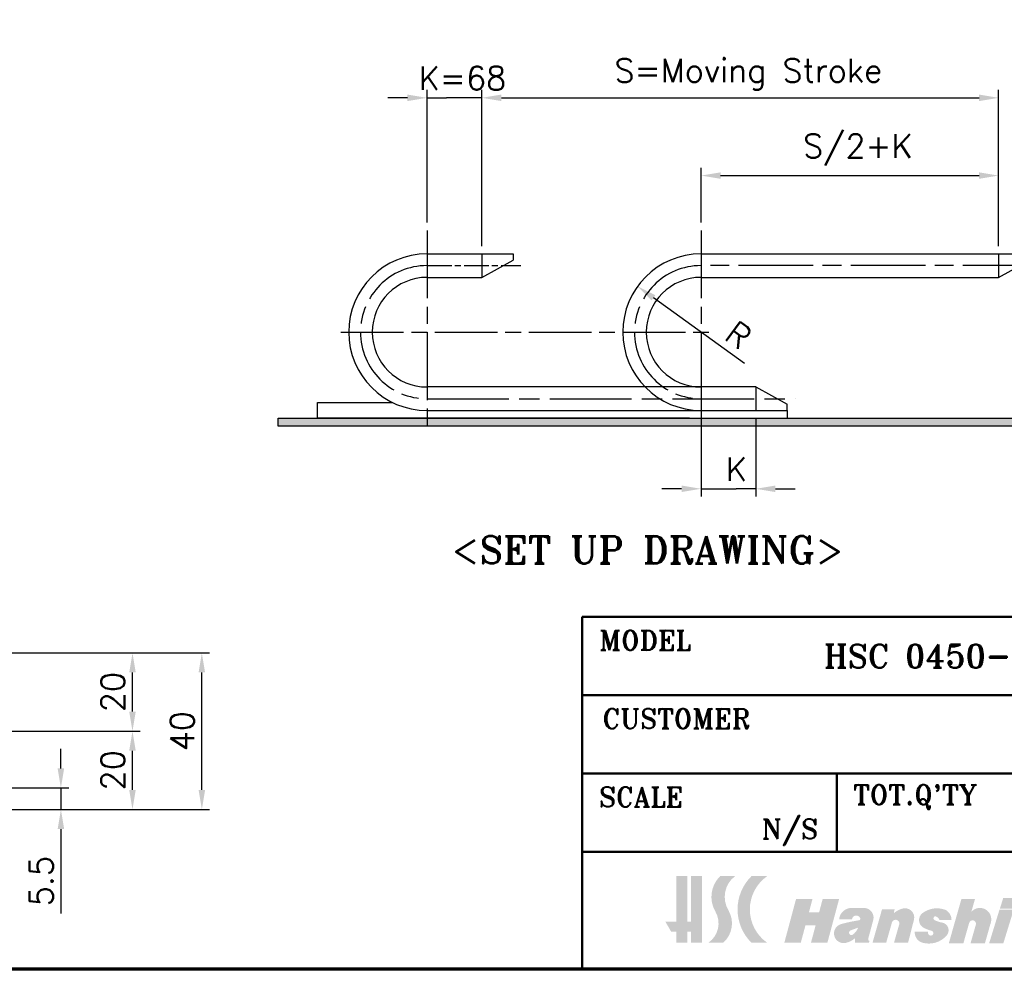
# Model space of a CAD drawing. Header units: millimetres. Extents: x 20 to 820, y -661 to 859.
# Tile 5 of 11: x 416 to 668, y 20 to 263. Entities that reach past the tile are written whole.
import ezdxf

# ---------------------------------------------------------------- set-up
doc = ezdxf.new("R2010")
doc.units = ezdxf.units.MM
doc.header["$LTSCALE"] = 2
doc.linetypes.add('CHAIN', pattern=[0.35429999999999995, 0.2362, -0.0295, 0.0591, -0.0295])
doc.layers.get('0').update_dxf_attribs({"lineweight": 25})
for name, color, linetype, lineweight in [('경계(ISO)', 7, 'Continuous', 70), ('기호(ISO)', 7, 'Continuous', 25), ('스케치 형상(ISO)', 7, 'Continuous', 25), ('제목(ISO)', 7, 'Continuous', 50), ('치수(ISO)', 7, 'Continuous', 25), ('해치 (ISO)', 3, 'Continuous', 18)]:
    doc.layers.add(name, color=color, linetype=linetype, lineweight=lineweight)
doc.styles.add('주 문자 (ISO)', font='tahoma.ttf')
doc.styles.add('한신 주석 텍스트', font='RomanT.shx')
doc.styles.add('한신치수', font='RomanS.shx')
doc.dimstyles.new('한신체인', dxfattribs={"dimscale": 2, "dimtxt": 3, "dimasz": 2.5, "dimexe": 1, "dimexo": 1, "dimgap": 1, "dimtad": 1, "dimrnd": 1e-08, "dimdsep": 46, "dimtxsty": '한신치수', "dimcen": 0.09, "dimdle": 10, "dimclrd": 3, "dimclre": 3, "dimclrt": 3, "dimazin": 2, "dimtfac": 1.168400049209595, "dimtmove": 0, "dimatfit": 3, "dimfxl": 0, "dimtolj": 1, "dimlwd": -1, "dimlwe": -1, "dimarcsym": 0})

# ---------------------------------------------------------------- blocks, each defined once
blk = doc.blocks.new('경계 도면틀')
at = {"layer": '경계(ISO)'}
blk.add_line((410, 10.00000000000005), (10, 10), dxfattribs=at)
blk = doc.blocks.new('제목 블록 한신체인 표제란')
at = {"layer": '해치 (ISO)'}
for points in [[(578.8855598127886, -133.0070913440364), (578.8855598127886, -127.2070913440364), (580.2855598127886, -127.2070913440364), (580.2855598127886, -133.0070913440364), (580.7855598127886, -133.0070913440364), (580.7855598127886, -127.2070913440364), (582.1855598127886, -127.2070913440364), (582.1855598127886, -135.7070913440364), (580.7855598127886, -135.7070913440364), (580.7855598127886, -134.3070913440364), (580.2855598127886, -134.3070913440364), (580.2855598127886, -135.7070913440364), (578.8855598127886, -135.7070913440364), (578.8855598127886, -134.3070913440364), (578.2361151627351, -134.3070913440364), (577.4855598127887, -133.0070913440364)], [(592.6855598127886, -135.7070913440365), (594.7855598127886, -135.7070913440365), (595.3750480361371, -133.5070913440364), (596.675048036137, -133.5070913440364), (596.0855598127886, -135.7070913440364), (598.1855598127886, -135.7070913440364), (599.6860752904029, -130.1070913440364), (597.5860752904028, -130.1070913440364), (597.1305616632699, -131.8070913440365), (595.8305616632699, -131.8070913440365), (596.2860752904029, -130.1070913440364), (594.186075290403, -130.1070913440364)], [(620.2216046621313, -131.3413157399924), (622.0747405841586, -131.3413157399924), (622.4906790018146, -129.9905162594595), (620.6375430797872, -129.9905162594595)], [(618.8346897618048, -135.8005525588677), (620.6501352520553, -135.8005525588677), (621.9724967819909, -131.5060580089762), (620.1570512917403, -131.5060580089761)]]:
    blk.add_hatch(color=7, dxfattribs=at).paths.add_polyline_path(points)
h = blk.add_hatch(color=7, dxfattribs=at)
edge = h.paths.add_edge_path()
edge.add_line((582.9855598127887, -135.7070913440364), (584.8855598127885, -135.7070913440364))
edge.add_arc((582.6992387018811, -133.2352499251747), 3.3, 311.4924651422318, 390.6839073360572)
edge.add_arc((588.396401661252, -129.8546860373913), 3.324641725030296, 127.2165836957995, 210.6839073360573, ccw=False)
edge.add_line((586.3855598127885, -127.2070913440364), (584.4855598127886, -127.2070913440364))
edge.add_arc((587.0701762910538, -129.8546860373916), 3.700000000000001, 134.310384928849, 210.3022662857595)
edge.add_arc((581.2855598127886, -133.2352499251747), 3, -55.48189215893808, 30.302266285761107, ccw=False)
h = blk.add_hatch(color=7, dxfattribs=at)
edge = h.paths.add_edge_path()
edge.add_line((588.4855598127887, -135.7070913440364), (590.4855598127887, -135.7070913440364))
edge.add_arc((593.4818074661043, -131.4570913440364), 5.200000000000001, 125.18381548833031, 234.81618451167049, ccw=False)
edge.add_line((590.4855598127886, -127.2070913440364), (588.4855598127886, -127.2070913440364))
edge.add_arc((592.6818074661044, -131.4570913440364), 5.972519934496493, 134.6353716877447, 225.3646283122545)
h = blk.add_hatch(color=7, dxfattribs=at)
edge = h.paths.add_edge_path()
edge.add_line((613.6845833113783, -135.8005525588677), (615.5446237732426, -135.8005525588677))
edge.add_line((615.5446237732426, -135.8005525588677), (616.294903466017, -133.1624995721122))
edge.add_arc((616.7190504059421, -133.2831297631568), 0.4409674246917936, -15.87610207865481, 164.1238979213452, ccw=False)
edge.add_line((617.1431973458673, -133.4037599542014), (616.4615336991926, -135.8005525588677))
edge.add_line((616.4615336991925, -135.8005525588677), (618.2954230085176, -135.8005525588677))
edge.add_line((618.2954230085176, -135.8005525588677), (618.9790811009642, -133.3967472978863))
edge.add_arc((617.446487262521, -132.7387792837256), 1.667862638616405, 336.7653479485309, 365.3220899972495)
edge.add_arc((617.6602325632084, -132.7188676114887), 1.453191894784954, 5.322089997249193, 138.548224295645)
edge.add_line((616.5710461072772, -131.7568699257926), (617.0351520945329, -130.125030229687))
edge.add_line((617.0351520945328, -130.125030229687), (615.2987393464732, -130.125030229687))
edge.add_line((615.2987393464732, -130.125030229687), (613.6845833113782, -135.8005525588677))
h = blk.add_hatch(color=7, dxfattribs=at)
edge = h.paths.add_edge_path(flags=0)
edge.add_arc((600.3067236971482, -133.1335576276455), 1.907582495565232, 306.1770774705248, 339.9442206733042)
edge.add_line((602.098628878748, -133.7877340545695), (601.1449978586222, -134.1332632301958))
edge.add_arc((601.2502898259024, -134.4238600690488), 0.3090840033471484, 109.9169737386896, 306.1770774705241)
edge = h.paths.add_edge_path()
edge.add_line((601.7162282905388, -135.7070913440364), (603.4903233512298, -135.7070913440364))
edge.add_line((603.4903233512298, -135.7070913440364), (603.5539582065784, -135.4696028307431))
edge.add_arc((603.6109261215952, -135.2569956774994), 0.2201071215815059, 165.0000000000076, 254.9999999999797, ccw=False)
edge.add_line((603.3983189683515, -135.2000277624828), (604.0416792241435, -132.7989746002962))
edge.add_arc((602.8679866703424, -132.4844846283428), 1.21509594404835, 345.0000000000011, 450)
edge.add_line((602.8679866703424, -131.2693886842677), (601.2580183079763, -131.2693886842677))
edge.add_arc((601.2580183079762, -132.8461382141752), 1.576749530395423, 90, 175.5251169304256)
edge.add_line((599.6860752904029, -132.7231169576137), (601.3167631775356, -132.7231169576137))
edge.add_arc((601.8643550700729, -132.7842949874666), 0.5509987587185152, 22.510015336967, 173.6252393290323, ccw=False)
edge.add_arc((602.1897205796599, -132.6494575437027), 0.1988001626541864, -81.62602272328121, 22.510015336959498, ccw=False)
edge.add_arc((604.9439698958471, -151.3599966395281), 18.71336953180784, 98.37397727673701, 105.5458744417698)
edge.add_arc((600.2597206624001, -134.5215042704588), 1.235468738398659, 105.5458744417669, 281.281709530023)
edge.add_arc((599.998998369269, -133.2145454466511), 2.568179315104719, 281.2817095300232, 311.963461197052)
edge.add_line((601.7162282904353, -135.124170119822), (601.7162282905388, -135.7070913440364))
h = blk.add_hatch(color=7, dxfattribs=at)
edge = h.paths.add_edge_path()
edge.add_line((605.1586295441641, -131.4486853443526), (606.7671673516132, -131.4486853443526))
edge.add_line((606.7671673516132, -131.4486853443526), (606.6652177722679, -131.9244500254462))
edge.add_arc((608.605409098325, -134.3057543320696), 3.07163679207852, 105.45909696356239, 129.1717679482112, ccw=False)
edge.add_arc((608.1001631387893, -132.478832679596), 1.176137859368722, -14.337590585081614, 105.45909696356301, ccw=False)
edge.add_line((609.2396683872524, -132.7700852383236), (608.4889824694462, -135.7070913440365))
edge.add_line((608.4889824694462, -135.7070913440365), (606.691542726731, -135.7070913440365))
edge.add_line((606.691542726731, -135.7070913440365), (607.3788648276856, -133.2904030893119))
edge.add_arc((606.8927341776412, -133.2619131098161), 0.4869647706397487, 356.645982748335, 524.1238979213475)
edge.add_line((606.4243444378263, -133.1286999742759), (605.6910329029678, -135.7070913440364))
edge.add_line((605.6910329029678, -135.7070913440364), (603.9475107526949, -135.7070913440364))
edge.add_line((603.9475107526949, -135.7070913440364), (605.1586295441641, -131.4486853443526))
h = blk.add_hatch(color=7, dxfattribs=at)
edge = h.paths.add_edge_path()
edge.add_arc((611.3997763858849, -134.4040966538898), 0.3919692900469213, 165.4696428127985, 269.3199450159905)
edge.add_arc((611.3988223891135, -134.4844687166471), 0.311591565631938, 269.3199450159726, 434.6146394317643)
edge.add_arc((613.0627926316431, -128.4374284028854), 5.960209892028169, 244.87448421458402, 254.6146394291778, ccw=False)
edge.add_arc((611.0078744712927, -132.8191281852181), 1.120583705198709, 127.0220652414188, 244.8744842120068, ccw=False)
edge.add_arc((612.1647565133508, -134.3531330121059), 3.041923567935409, 69.38153505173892, 127.02206524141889, ccw=False)
edge.add_arc((612.9105084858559, -132.3710318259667), 0.9241721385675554, 51.52788990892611, 69.38153505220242, ccw=False)
edge.add_arc((612.5718010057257, -132.7972711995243), 1.468600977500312, -0.06645623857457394, 51.527889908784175, ccw=False)
edge.add_line((614.0404009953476, -132.7989746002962), (612.5032463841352, -132.7989746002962))
edge.add_arc((611.6510760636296, -133.2080407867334), 0.9452668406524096, 25.64234092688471, 62.04913768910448)
edge.add_arc((611.9776971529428, -132.592482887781), 0.2484219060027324, 62.04913768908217, 242.0491376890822)
edge.add_arc((613.2824919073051, -130.1334355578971), 3.032196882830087, 242.0491376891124, 261.0483130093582)
edge.add_arc((612.6533373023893, -134.127556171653), 1.011172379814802, -41.773389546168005, 81.04831300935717, ccw=False)
edge.add_arc((611.139988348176, -132.7757302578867), 3.040373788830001, 254.6106971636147, 318.22661045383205, ccw=False)
edge.add_arc((610.6905958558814, -134.4084299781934), 1.346956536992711, 175.6282231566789, 254.6106971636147, ccw=False)
edge.add_line((609.3475583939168, -134.3057543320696), (611.0203442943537, -134.3057543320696))
at = {"layer": '제목(ISO)'}
for p, q in [((566.8855598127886, -139.1020667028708), (566.8855598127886, -94.10206670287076)), ((566.8855598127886, -94.10206670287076), (696.8855598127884, -94.1020667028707)), ((566.8855598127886, -104.1020667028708), (696.8855598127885, -104.1020667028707)), ((566.8855598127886, -114.1020667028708), (696.8855598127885, -114.1020667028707)), ((599.3855598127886, -114.1020667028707), (599.3855598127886, -124.1020667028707)), ((566.8855598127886, -124.1020667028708), (696.8855598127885, -124.1020667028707)), ((696.8855598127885, -139.1020667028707), (566.8855598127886, -139.1020667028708))]:
    blk.add_line(p, q, dxfattribs=at)
at = {"layer": '제목(ISO)', "attachment_point": 5, "style": '주 문자 (ISO)'}
for s, insert, char_height in [('\\fRomanT|b0|i0;\\H2.5000;MODEL', (574.8855598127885, -97.10206670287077), 2.5), ('\\fRomanT|b0|i0;\\H3.0000;HSC 0450-58C 125R', (619.8855598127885, -99.10206670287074), 3.00000011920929), ('\\fRomanT|b0|i0;\\H2.5000;CUSTOMER', (578.8855598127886, -107.1020667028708), 2.5), ('\\fRomanT|b0|i0;\\H2.5000;SCALE', (574.3855598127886, -117.1020667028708), 2.5), ("\\fRomanT|b0|i0;\\H2.5000;TOT.Q'TY", (609.3855598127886, -117.1020667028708), 2.5), ('\\fRomanT|b0|i0;\\H2.5000;N/S', (593.3855598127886, -121.6020667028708), 2.5)]:
    blk.add_mtext(s, dxfattribs=dict(at, insert=insert, char_height=char_height))
blk = doc.blocks.new('*D12')
at = {"layer": 'Defpoints', "color": 0, "transparency": 16777216}
for p in [(574.1224426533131, 194.4464706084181), (590.3328834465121, 182.7323078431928)]:
    blk.add_point(p, dxfattribs=at)
at = {"layer": '치수(ISO)', "color": 3, "transparency": 16777216}
blk.add_line((601.4238816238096, 174.7176116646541), (578.1750528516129, 191.5179299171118), dxfattribs=at)
blk.add_solid([(578.6631429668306, 192.1933649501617), (577.6869627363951, 190.8424948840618), (574.1224426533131, 194.4464706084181)], dxfattribs=at)
at = {"layer": '치수(ISO)', "color": 3, "transparency": 16777216, "insert": (598.2156125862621, 183.2048691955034), "char_height": 6, "attachment_point": 5, "rotation": 324.1469675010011, "style": '한신치수'}
blk.add_mtext('\\A1; R', dxfattribs=at)
blk = doc.blocks.new('*D13')
at = {"layer": 'Defpoints', "color": 0, "transparency": 16777216}
for p in [(590.3328834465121, 162.7323078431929), (604.3328834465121, 162.7323078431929), (604.3328834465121, 142.7323078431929)]:
    blk.add_point(p, dxfattribs=at)
at = {"layer": '치수(ISO)', "color": 3, "transparency": 16777216}
for p, q in [((590.3328834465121, 160.7323078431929), (590.3328834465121, 140.7323078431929)), ((604.3328834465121, 160.7323078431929), (604.3328834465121, 140.7323078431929)), ((585.3328834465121, 142.7323078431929), (580.3328834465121, 142.7323078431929)), ((590.3328834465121, 142.7323078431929), (595.3328834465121, 142.7323078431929)), ((595.3328834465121, 142.7323078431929), (599.3328834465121, 142.7323078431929)), ((604.3328834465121, 142.7323078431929), (599.3328834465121, 142.7323078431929)), ((609.3328834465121, 142.7323078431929), (614.3328834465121, 142.7323078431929))]:
    blk.add_line(p, q, dxfattribs=at)
for points in [[(585.3328834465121, 143.5656411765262), (585.3328834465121, 141.8989745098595), (590.3328834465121, 142.7323078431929)], [(609.3328834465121, 143.5656411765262), (609.3328834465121, 141.8989745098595), (604.3328834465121, 142.7323078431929)]]:
    blk.add_solid(points, dxfattribs=at)
at = {"layer": '치수(ISO)', "color": 3, "transparency": 16777216, "insert": (597.3328834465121, 147.7323078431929), "char_height": 6, "attachment_point": 5, "style": '한신치수'}
blk.add_mtext('\\A1; K', dxfattribs=at)
blk = doc.blocks.new('*D15')
at = {"layer": 'Defpoints', "color": 0, "transparency": 16777216}
for p in [(520.3328834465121, 242.5906183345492), (520.3328834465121, 208.732307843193), (534.3328834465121, 202.7323078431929)]:
    blk.add_point(p, dxfattribs=at)
at = {"layer": '치수(ISO)', "color": 3, "transparency": 16777216}
for p, q in [((520.3328834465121, 210.732307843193), (520.3328834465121, 244.5906183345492)), ((534.3328834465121, 204.7323078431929), (534.3328834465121, 244.5906183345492)), ((515.3328834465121, 242.5906183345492), (510.3328834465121, 242.5906183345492)), ((520.3328834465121, 242.5906183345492), (525.3328834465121, 242.5906183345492)), ((529.3328834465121, 242.5906183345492), (525.3328834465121, 242.5906183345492)), ((534.3328834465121, 242.5906183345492), (529.3328834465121, 242.5906183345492)), ((539.3328834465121, 242.5906183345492), (544.3328834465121, 242.5906183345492))]:
    blk.add_line(p, q, dxfattribs=at)
for points in [[(515.3328834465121, 243.4239516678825), (515.3328834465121, 241.7572850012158), (520.3328834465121, 242.5906183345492)], [(539.3328834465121, 243.4239516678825), (539.3328834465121, 241.7572850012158), (534.3328834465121, 242.5906183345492)]]:
    blk.add_solid(points, dxfattribs=at)
at = {"layer": '치수(ISO)', "color": 3, "transparency": 16777216, "insert": (527.3328834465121, 247.5906183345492), "char_height": 6, "attachment_point": 5, "style": '한신치수'}
blk.add_mtext('\\A1; K=68', dxfattribs=at)
blk = doc.blocks.new('*D16')
at = {"layer": 'Defpoints', "color": 0, "transparency": 16777216}
for p in [(666.3328834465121, 222.7323078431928), (590.3328834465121, 208.732307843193), (666.3328834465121, 202.7323078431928)]:
    blk.add_point(p, dxfattribs=at)
at = {"layer": '치수(ISO)', "color": 3, "transparency": 16777216}
for p, q in [((590.3328834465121, 210.732307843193), (590.3328834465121, 224.7323078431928)), ((666.3328834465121, 204.7323078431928), (666.3328834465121, 224.7323078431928)), ((595.3328834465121, 222.7323078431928), (661.3328834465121, 222.7323078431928))]:
    blk.add_line(p, q, dxfattribs=at)
for points in [[(595.3328834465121, 223.5656411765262), (595.3328834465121, 221.8989745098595), (590.3328834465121, 222.7323078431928)], [(661.3328834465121, 223.5656411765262), (661.3328834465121, 221.8989745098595), (666.3328834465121, 222.7323078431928)]]:
    blk.add_solid(points, dxfattribs=at)
at = {"layer": '치수(ISO)', "color": 3, "transparency": 16777216, "insert": (628.3328834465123, 229.3037364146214), "char_height": 6, "attachment_point": 5, "style": '한신치수'}
blk.add_mtext('\\A1; S/2+K', dxfattribs=at)
blk = doc.blocks.new('*D19')
at = {"layer": 'Defpoints', "color": 0, "transparency": 16777216}
for p in [(320.1253702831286, 80.81914083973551), (445.099091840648, 80.81914083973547), (394.8105769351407, 60.81914083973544)]:
    blk.add_point(p, dxfattribs=at)
at = {"layer": '치수(ISO)', "color": 3, "transparency": 16777216}
for p, q in [((322.1253702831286, 80.81914083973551), (447.099091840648, 80.81914083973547)), ((445.099091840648, 65.81914083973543), (445.099091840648, 75.81914083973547)), ((396.8105769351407, 60.81914083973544), (447.099091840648, 60.81914083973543))]:
    blk.add_line(p, q, dxfattribs=at)
for points in [[(444.2657585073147, 75.81914083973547), (445.9324251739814, 75.81914083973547), (445.099091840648, 80.81914083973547)], [(444.2657585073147, 65.81914083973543), (445.9324251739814, 65.81914083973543), (445.099091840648, 60.81914083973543)]]:
    blk.add_solid(points, dxfattribs=at)
at = {"layer": '치수(ISO)', "color": 3, "transparency": 16777216, "insert": (440.099091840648, 70.81914083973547), "char_height": 6, "attachment_point": 5, "rotation": 90, "style": '한신치수'}
blk.add_mtext('\\A1;20', dxfattribs=at)
blk = doc.blocks.new('*D21')
at = {"layer": 'Defpoints', "color": 0, "transparency": 16777216}
for p in [(394.8105769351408, 66.31914083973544), (394.8105769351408, 60.81914083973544), (426.8105769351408, 60.81914083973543)]:
    blk.add_point(p, dxfattribs=at)
at = {"layer": '치수(ISO)', "color": 3, "transparency": 16777216}
for p, q in [((426.8105769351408, 71.31914083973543), (426.8105769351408, 76.31914083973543)), ((396.8105769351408, 66.31914083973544), (428.8105769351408, 66.31914083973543)), ((426.8105769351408, 66.31914083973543), (426.8105769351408, 60.81914083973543)), ((396.8105769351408, 60.81914083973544), (428.8105769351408, 60.81914083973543)), ((426.8105769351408, 55.81914083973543), (426.8105769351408, 34.24771226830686))]:
    blk.add_line(p, q, dxfattribs=at)
for points in [[(425.9772436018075, 71.31914083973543), (427.6439102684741, 71.31914083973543), (426.8105769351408, 66.31914083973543)], [(425.9772436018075, 55.81914083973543), (427.6439102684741, 55.81914083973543), (426.8105769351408, 60.81914083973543)]]:
    blk.add_solid(points, dxfattribs=at)
at = {"layer": '치수(ISO)', "color": 3, "transparency": 16777216, "insert": (421.8105769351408, 42.53342655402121), "char_height": 6, "attachment_point": 5, "rotation": 90, "style": '한신치수'}
blk.add_mtext('\\A1;5.5', dxfattribs=at)
blk = doc.blocks.new('*D34')
at = {"layer": 'Defpoints', "color": 0, "transparency": 16777216}
for p in [(332.8105769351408, 100.8191408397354), (445.099091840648, 100.8191408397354), (332.8105769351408, 80.81914083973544)]:
    blk.add_point(p, dxfattribs=at)
at = {"layer": '치수(ISO)', "color": 3, "transparency": 16777216}
for p, q in [((334.8105769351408, 100.8191408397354), (447.099091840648, 100.8191408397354)), ((445.099091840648, 85.81914083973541), (445.099091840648, 95.81914083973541)), ((334.8105769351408, 80.81914083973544), (447.099091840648, 80.81914083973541))]:
    blk.add_line(p, q, dxfattribs=at)
for points in [[(444.2657585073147, 95.81914083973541), (445.9324251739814, 95.81914083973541), (445.099091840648, 100.8191408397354)], [(444.2657585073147, 85.81914083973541), (445.9324251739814, 85.81914083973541), (445.099091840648, 80.81914083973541)]]:
    blk.add_solid(points, dxfattribs=at)
at = {"layer": '치수(ISO)', "color": 3, "transparency": 16777216, "insert": (440.099091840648, 90.81914083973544), "char_height": 6, "attachment_point": 5, "rotation": 90, "style": '한신치수'}
blk.add_mtext('\\A1;20', dxfattribs=at)
blk = doc.blocks.new('*D35')
at = {"layer": 'Defpoints', "color": 0, "transparency": 16777216}
for p in [(332.8105769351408, 100.8191408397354), (462.8105769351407, 100.8191408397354), (394.8105769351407, 60.81914083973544)]:
    blk.add_point(p, dxfattribs=at)
at = {"layer": '치수(ISO)', "color": 3, "transparency": 16777216}
for p, q in [((334.8105769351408, 100.8191408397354), (464.8105769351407, 100.8191408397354)), ((462.8105769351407, 65.81914083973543), (462.8105769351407, 95.8191408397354)), ((396.8105769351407, 60.81914083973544), (464.8105769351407, 60.81914083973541))]:
    blk.add_line(p, q, dxfattribs=at)
for points in [[(461.9772436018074, 95.8191408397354), (463.643910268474, 95.8191408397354), (462.8105769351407, 100.8191408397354)], [(461.9772436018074, 65.81914083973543), (463.643910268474, 65.81914083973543), (462.8105769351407, 60.81914083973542)]]:
    blk.add_solid(points, dxfattribs=at)
at = {"layer": '치수(ISO)', "color": 3, "transparency": 16777216, "insert": (457.8105769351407, 80.81914083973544), "char_height": 6, "attachment_point": 5, "rotation": 90, "style": '한신치수'}
blk.add_mtext('\\A1;40', dxfattribs=at)
blk = doc.blocks.new('*D46')
at = {"layer": 'Defpoints', "color": 0, "transparency": 16777216}
for p in [(666.3328834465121, 242.5906183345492), (534.3328834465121, 202.7323078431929), (666.3328834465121, 202.7323078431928)]:
    blk.add_point(p, dxfattribs=at)
at = {"layer": '치수(ISO)', "color": 3, "transparency": 16777216}
for p, q in [((534.3328834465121, 204.7323078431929), (534.3328834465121, 244.5906183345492)), ((666.3328834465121, 204.7323078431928), (666.3328834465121, 244.5906183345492)), ((539.3328834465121, 242.5906183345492), (661.3328834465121, 242.5906183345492))]:
    blk.add_line(p, q, dxfattribs=at)
for points in [[(539.3328834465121, 243.4239516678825), (539.3328834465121, 241.7572850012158), (534.3328834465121, 242.5906183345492)], [(661.3328834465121, 243.4239516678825), (661.3328834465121, 241.7572850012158), (666.3328834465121, 242.5906183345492)]]:
    blk.add_solid(points, dxfattribs=at)
at = {"layer": '치수(ISO)', "color": 3, "transparency": 16777216, "insert": (600.3328834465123, 248.5906183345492), "char_height": 6, "attachment_point": 5, "style": '한신치수'}
blk.add_mtext('\\A1; S=Moving Stroke', dxfattribs=at)

msp = doc.modelspace()

# ---------------------------------------------------------------- hatches: boundary and pattern name
at = {"layer": '해치 (ISO)'}
msp.add_hatch(color=7, dxfattribs=at).paths.add_polyline_path([(482.3328834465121, 160.7323078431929), (482.3328834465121, 158.7323078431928), (692.3328834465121, 158.7323078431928), (692.3328834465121, 160.7323078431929)])

# ---------------------------------------------------------------- linework, layer by layer
at = {"layer": '스케치 형상(ISO)', "color": 1, "linetype": 'CHAIN', "ltscale": 36.69207000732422}
for p, q in [((520.3328834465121, 208.732307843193), (520.3328834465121, 156.7323078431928)), ((590.3328834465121, 208.732307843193), (590.3328834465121, 156.7323078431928))]:
    msp.add_line(p, q, dxfattribs=at)
at = {"layer": '스케치 형상(ISO)'}
for p, q in [((520.3328834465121, 202.7323078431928), (542.3328834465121, 202.7323078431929)), ((520.3328834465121, 202.7323078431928), (520.3328834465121, 196.7323078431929)), ((534.3328834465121, 202.7323078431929), (534.3328834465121, 196.7323078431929)), ((542.3328834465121, 202.7323078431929), (542.3328834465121, 201.1323078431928)), ((590.3328834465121, 202.7323078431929), (674.3328834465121, 202.7323078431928)), ((666.3328834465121, 202.7323078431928), (666.3328834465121, 196.7323078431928)), ((534.3328834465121, 196.7323078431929), (542.3328834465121, 201.1323078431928)), ((666.3328834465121, 196.7323078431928), (674.3328834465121, 201.1323078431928)), ((520.3328834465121, 196.7323078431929), (534.3328834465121, 196.7323078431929)), ((590.3328834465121, 196.7323078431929), (666.3328834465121, 196.7323078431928)), ((604.3328834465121, 168.7323078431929), (520.3328834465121, 168.7323078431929)), ((590.3328834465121, 168.7323078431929), (590.3328834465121, 162.7323078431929)), ((604.3328834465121, 168.7323078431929), (604.3328834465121, 162.7323078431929)), ((604.3328834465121, 168.7323078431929), (612.3328834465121, 164.3323078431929)), ((492.3328834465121, 160.7323078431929), (492.3328834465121, 164.7323078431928)), ((492.3328834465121, 164.7323078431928), (511.6150855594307, 164.7323078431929)), ((612.3328834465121, 162.7323078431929), (612.3328834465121, 164.3323078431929)), ((520.3328834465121, 162.732307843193), (612.3328834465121, 162.7323078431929)), ((612.3328834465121, 162.7323078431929), (612.3328834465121, 160.7323078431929)), ((482.3328834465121, 160.7323078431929), (692.3328834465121, 160.7323078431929)), ((482.3328834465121, 158.7323078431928), (482.3328834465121, 160.7323078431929)), ((692.3328834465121, 158.7323078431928), (482.3328834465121, 158.7323078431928)), ((587.3328834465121, 160.7323078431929), (492.3328834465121, 160.7323078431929))]:
    msp.add_line(p, q, dxfattribs=at)
at = {"layer": '스케치 형상(ISO)', "color": 1, "linetype": 'CHAIN', "ltscale": 13.33438873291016}
msp.add_line((520.3328834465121, 199.732307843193), (544.3328834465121, 199.7323078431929), dxfattribs=at)
at = {"layer": '스케치 형상(ISO)', "color": 1, "linetype": 'CHAIN', "ltscale": 40.45535659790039}
msp.add_line((676.3328834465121, 199.732307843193), (590.3328834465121, 199.7323078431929), dxfattribs=at)
at = {"layer": '스케치 형상(ISO)', "color": 1, "linetype": 'CHAIN', "ltscale": 33.86960220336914}
msp.add_line((498.3328834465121, 182.732307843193), (594.3328834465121, 182.7323078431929), dxfattribs=at)
at = {"layer": '스케치 형상(ISO)', "color": 1, "linetype": 'CHAIN', "ltscale": 44.21864700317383}
msp.add_line((520.3328834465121, 165.7323078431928), (614.3328834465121, 165.7323078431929), dxfattribs=at)
at = {"layer": '스케치 형상(ISO)'}
for centre, radius in [((520.3328834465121, 182.7323078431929), 20), ((590.3328834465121, 182.7323078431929), 20), ((520.3328834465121, 182.7323078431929), 13.99999999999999), ((590.3328834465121, 182.7323078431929), 13.99999999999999)]:
    msp.add_arc(centre, radius, 90, 270, dxfattribs=at)
at = {"layer": '스케치 형상(ISO)', "color": 1, "linetype": 'CHAIN', "ltscale": 37.6849250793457}
for centre, radius in [((520.3328834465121, 182.7323078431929), 17.00000000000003), ((590.3328834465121, 182.7323078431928), 17.0000000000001)]:
    msp.add_arc(centre, radius, 90, 270, dxfattribs=at)

# ---------------------------------------------------------------- block references
at = {"xscale": 2, "yscale": 2, "zscale": 2}
for name, p in [('경계 도면틀', (0, 0)), ('제목 블록 한신체인 표제란', (-573.7711196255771, 298.2041334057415))]:
    msp.add_blockref(name, p, dxfattribs=at)

# ---------------------------------------------------------------- texts
at = {"layer": '기호(ISO)', "color": 2, "insert": (576.6374785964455, 127.1394361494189), "char_height": 6.99999988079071, "width": 118.9018130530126, "attachment_point": 5, "style": '한신 주석 텍스트'}
msp.add_mtext('{<SET UP DRAWING>}', dxfattribs=at)

# ---------------------------------------------------------------- dimensions: what is measured, and where the dimension line sits
at = {"layer": '치수(ISO)', "color": 3}
for base, p1, p2, text, override, picture, middle in [((666.3328834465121, 242.5906183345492), (534.3328834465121, 202.7323078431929), (666.3328834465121, 202.7323078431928), ' S=Moving Stroke', {"dimdec": 2, "dimlfac": 0.5, "dimtp": 0, "dimtm": -0, "dimtdec": 2, "dimtofl": 0, "dimatfit": 1}, '*D46', (600.3328834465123, 242.5906183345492)), ((520.3328834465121, 242.5906183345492), (534.3328834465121, 202.7323078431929), (520.3328834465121, 208.732307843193), ' K=68', {"dimdec": 2, "dimlfac": 0.5, "dimtp": 0, "dimtm": -0, "dimtdec": 2, "dimtofl": 0}, '*D15', (527.3328834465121, 242.5906183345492)), ((666.3328834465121, 222.7323078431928), (590.3328834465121, 208.732307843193), (666.3328834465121, 202.7323078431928), ' S/2+K', {"dimdec": 2, "dimlfac": 0.5, "dimtp": 0, "dimtm": -0, "dimtdec": 2, "dimtofl": 0, "dimatfit": 1}, '*D16', (628.3328834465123, 222.7323078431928)), ((604.3328834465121, 142.7323078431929), (590.3328834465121, 162.7323078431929), (604.3328834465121, 162.7323078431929), ' K', {"dimdec": 2, "dimlfac": 0.5, "dimtp": 0, "dimtm": -0, "dimtdec": 2, "dimtofl": 0}, '*D13', (597.3328834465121, 142.7323078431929))]:
    dim = msp.add_linear_dim(base=base, p1=p1, p2=p2, angle=180, text=text, dimstyle='한신체인', override=override, dxfattribs=at)
    dim.commit()
    dim.dimension.update_dxf_attribs({"geometry": picture, "text_midpoint": middle, "dimtype": 160})
dim = msp.add_radius_dim(center=(590.3328834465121, 182.7323078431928), mpoint=(574.1224426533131, 194.4464706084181), text=' R', dimstyle='한신체인', override={"dimdec": 2, "dimlfac": 0.5, "dimcen": 0, "dimtp": 0, "dimtm": -0, "dimtdec": 2, "dimtofl": 0}, dxfattribs=at)
dim.commit()
dim.dimension.update_dxf_attribs({"geometry": '*D12', "text_midpoint": (595.2870718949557, 179.1522589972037), "dimtype": 164})
for base, p1, p2, override, picture, middle in [((445.099091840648, 100.8191408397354), (332.8105769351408, 80.81914083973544), (332.8105769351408, 100.8191408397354), {"dimdec": 2, "dimtp": 0, "dimtm": -0, "dimtdec": 2, "dimtofl": 0, "dimatfit": 1}, '*D34', (445.099091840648, 90.81914083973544)), ((462.8105769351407, 100.8191408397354), (394.8105769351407, 60.81914083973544), (332.8105769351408, 100.8191408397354), {"dimdec": 2, "dimtp": 0, "dimtm": -0, "dimtdec": 2, "dimtofl": 0, "dimatfit": 1}, '*D35', (462.8105769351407, 80.81914083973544)), ((445.099091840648, 80.81914083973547), (394.8105769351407, 60.81914083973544), (320.1253702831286, 80.81914083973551), {"dimdec": 2, "dimtp": 0, "dimtm": -0, "dimtdec": 2, "dimtofl": 0, "dimatfit": 1}, '*D19', (445.099091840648, 70.81914083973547)), ((426.8105769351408, 60.81914083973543), (394.8105769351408, 66.31914083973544), (394.8105769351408, 60.81914083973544), {"dimdec": 2, "dimtp": 0, "dimtm": -0, "dimtdec": 2, "dimtofl": 1, "dimatfit": 1}, '*D21', (426.8105769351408, 42.53342655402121))]:
    dim = msp.add_linear_dim(base=base, p1=p1, p2=p2, angle=90, dimstyle='한신체인', override=override, dxfattribs=at)
    dim.commit()
    dim.dimension.update_dxf_attribs({"geometry": picture, "text_midpoint": middle, "dimtype": 160})

doc.saveas('drawing.dxf')
